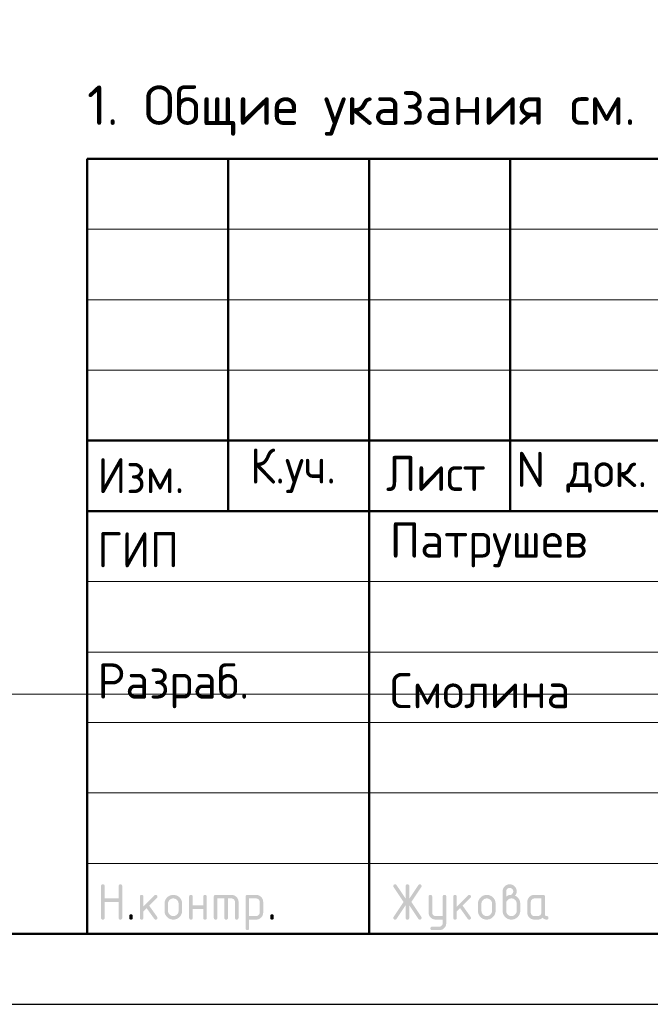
# Model space of a CAD drawing. Header units: millimetres. Extents: x 0 to 21000, y 0 to 14855.
# Tile 12 of 25: x 11261 to 13496, y 0 to 3494. Entities that reach past the tile are written whole.
import ezdxf

# ---------------------------------------------------------------- set-up
doc = ezdxf.new("R2010")
doc.units = ezdxf.units.MM
doc.layers.add('Standard', color=7, linetype='Continuous', lineweight=25)
doc.styles.add('ISOCPEUR', font='txt')

msp = doc.modelspace()

# ---------------------------------------------------------------- hatches: boundary and pattern name
at = {"layer": 'Standard', "linetype": 'Continuous', "lineweight": 25, "transparency": 33554687}
for points in [[(11549.5, 306.9), (11549.5, 419.4), (11549.5, 420.2), (11549.6, 420.9), (11549.7, 421.5), (11549.9, 422.1), (11550.1, 422.7), (11550.4, 423.2), (11550.7, 423.7), (11551.1, 424.1), (11551.5, 424.5), (11552, 424.8), (11552.5, 425.1), (11553.1, 425.3), (11553.6, 425.4), (11554.3, 425.5), (11555, 425.6), (11555.8, 425.6), (11556.6, 425.6), (11557.3, 425.5), (11558, 425.4), (11558.5, 425.3), (11559.1, 425.1), (11559.6, 424.8), (11560.1, 424.5), (11560.5, 424.1), (11560.9, 423.7), (11561.2, 423.2), (11561.5, 422.7), (11561.7, 422.1), (11561.9, 421.5), (11562, 420.9), (11562.1, 420.2), (11562.1, 419.4), (11562.1, 375.7), (11611.9, 375.7), (11611.9, 419.4), (11611.9, 420.2), (11612, 420.9), (11612.1, 421.5), (11612.3, 422.1), (11612.5, 422.7), (11612.8, 423.2), (11613.1, 423.7), (11613.5, 424.1), (11613.9, 424.5), (11614.4, 424.8), (11614.9, 425.1), (11615.4, 425.3), (11616, 425.4), (11616.7, 425.5), (11617.4, 425.6), (11618.2, 425.6), (11619, 425.6), (11619.7, 425.5), (11620.3, 425.4), (11620.9, 425.3), (11621.5, 425.1), (11622, 424.8), (11622.5, 424.5), (11622.9, 424.1), (11623.3, 423.7), (11623.6, 423.2), (11623.9, 422.7), (11624.1, 422.1), (11624.3, 421.5), (11624.3, 420.9), (11624.4, 420.2), (11624.4, 419.4), (11624.4, 306.9), (11624.4, 306.1), (11624.3, 305.4), (11624.3, 304.7), (11624.1, 304.2), (11623.9, 303.6), (11623.6, 303.1), (11623.3, 302.6), (11622.9, 302.2), (11622.5, 301.8), (11622, 301.5), (11621.5, 301.2), (11620.9, 301), (11620.3, 300.8), (11619.7, 300.7), (11619, 300.6), (11618.2, 300.6), (11617.4, 300.6), (11616.7, 300.7), (11616, 300.8), (11615.4, 301), (11614.9, 301.2), (11614.4, 301.5), (11613.9, 301.8), (11613.5, 302.2), (11613.1, 302.6), (11612.8, 303.1), (11612.5, 303.6), (11612.3, 304.2), (11612.1, 304.7), (11612, 305.4), (11611.9, 306.1), (11611.9, 306.9), (11611.9, 363.1), (11562.1, 363.1), (11562.1, 306.9), (11562.1, 306.1), (11562, 305.4), (11561.9, 304.7), (11561.7, 304.2), (11561.5, 303.6), (11561.2, 303.1), (11560.9, 302.6), (11560.5, 302.2), (11560.1, 301.8), (11559.6, 301.5), (11559.1, 301.2), (11558.5, 301), (11558, 300.8), (11557.3, 300.7), (11556.6, 300.6), (11555.8, 300.6), (11555, 300.6), (11554.3, 300.7), (11553.6, 300.8), (11553.1, 301), (11552.5, 301.2), (11552, 301.5), (11551.5, 301.8), (11551.1, 302.2), (11550.7, 302.6), (11550.4, 303.1), (11550.1, 303.6), (11549.9, 304.2), (11549.7, 304.7), (11549.6, 305.4), (11549.5, 306.1)], [(12629.3, 351.8), (12597, 303.4), (12596.5, 302.7), (12596, 302.2), (12595.4, 301.7), (12594.8, 301.3), (12594.1, 301), (12593.3, 300.8), (12592.6, 300.6), (12591.7, 300.6), (12590.9, 300.6), (12590.2, 300.7), (12589.6, 300.8), (12589, 301.1), (12588.4, 301.3), (12587.9, 301.6), (12587.5, 301.9), (12587.1, 302.3), (12586.7, 302.7), (12586.4, 303.2), (12586.1, 303.7), (12585.9, 304.3), (12585.7, 304.9), (12585.6, 305.6), (12585.5, 306.4), (12585.5, 307.2), (12585.5, 308), (12585.8, 308.8), (12586.1, 309.6), (12586.6, 310.4), (12621.7, 363.1), (12586.6, 415.8), (12586.1, 416.6), (12585.8, 417.4), (12585.5, 418.3), (12585.5, 419.1), (12585.5, 419.9), (12585.6, 420.6), (12585.7, 421.4), (12585.9, 422), (12586.1, 422.6), (12586.4, 423.1), (12586.7, 423.6), (12587.1, 424), (12587.5, 424.4), (12588, 424.7), (12588.5, 425), (12589, 425.2), (12589.6, 425.4), (12590.3, 425.5), (12591, 425.6), (12591.8, 425.6), (12592.6, 425.6), (12593.3, 425.5), (12594.1, 425.3), (12594.7, 424.9), (12595.4, 424.6), (12596, 424), (12596.5, 423.5), (12597, 422.8), (12629.3, 374.5), (12629.3, 419.4), (12629.3, 420.2), (12629.4, 420.9), (12629.5, 421.5), (12629.7, 422.1), (12629.9, 422.7), (12630.2, 423.2), (12630.4, 423.7), (12630.8, 424.1), (12631.2, 424.5), (12631.7, 424.8), (12632.2, 425.1), (12632.8, 425.3), (12633.4, 425.4), (12634.1, 425.5), (12634.7, 425.6), (12635.5, 425.6), (12636.3, 425.6), (12637, 425.5), (12637.7, 425.4), (12638.3, 425.3), (12638.9, 425.1), (12639.3, 424.8), (12639.8, 424.5), (12640.2, 424.1), (12640.6, 423.7), (12640.9, 423.2), (12641.2, 422.7), (12641.4, 422.1), (12641.6, 421.5), (12641.7, 420.9), (12641.8, 420.2), (12641.8, 419.4), (12641.8, 374.5), (12674.1, 422.8), (12674.5, 423.5), (12675.1, 424), (12675.7, 424.6), (12676.3, 424.9), (12677, 425.3), (12677.8, 425.5), (12678.5, 425.6), (12679.4, 425.6), (12680, 425.6), (12680.6, 425.5), (12681.2, 425.4), (12681.7, 425.2), (12682.3, 424.9), (12682.8, 424.6), (12683.3, 424.2), (12683.7, 423.7), (12684.2, 423.3), (12684.5, 422.8), (12684.9, 422.3), (12685.1, 421.7), (12685.3, 421.1), (12685.4, 420.5), (12685.5, 419.9), (12685.5, 419.3), (12685.5, 418.4), (12685.3, 417.5), (12685, 416.6), (12684.5, 415.8), (12649.4, 363.1), (12684.5, 310.4), (12685, 309.6), (12685.3, 308.7), (12685.5, 307.9), (12685.5, 307), (12685.5, 306.3), (12685.4, 305.7), (12685.3, 305.2), (12685.1, 304.6), (12684.9, 304), (12684.5, 303.5), (12684.2, 303), (12683.8, 302.5), (12683.3, 302.1), (12682.8, 301.7), (12682.4, 301.4), (12681.8, 301.1), (12681.3, 300.9), (12680.7, 300.8), (12680.1, 300.6), (12679.5, 300.6), (12678.6, 300.6), (12677.8, 300.8), (12677, 301), (12676.3, 301.3), (12675.6, 301.7), (12675.1, 302.2), (12674.5, 302.7), (12674.1, 303.4), (12641.8, 351.8), (12641.8, 306.9), (12641.8, 306.1), (12641.7, 305.4), (12641.6, 304.7), (12641.4, 304.2), (12641.2, 303.6), (12640.9, 303.1), (12640.6, 302.6), (12640.2, 302.2), (12639.8, 301.8), (12639.3, 301.5), (12638.9, 301.2), (12638.3, 301), (12637.7, 300.8), (12637, 300.7), (12636.3, 300.6), (12635.5, 300.6), (12634.7, 300.6), (12634.1, 300.7), (12633.4, 300.8), (12632.8, 301), (12632.2, 301.2), (12631.7, 301.5), (12631.2, 301.8), (12630.8, 302.2), (12630.4, 302.6), (12630.2, 303.1), (12629.9, 303.6), (12629.7, 304.2), (12629.5, 304.7), (12629.4, 305.4), (12629.3, 306.1), (12629.3, 306.9)], [(11699.5, 347), (11738.8, 386.3), (11739.2, 386.7), (11739.7, 387.1), (11740.2, 387.4), (11740.8, 387.6), (11741.3, 387.9), (11741.9, 388), (11742.5, 388.1), (11743.2, 388.1), (11744, 388.1), (11744.7, 388), (11745.4, 387.9), (11745.9, 387.7), (11746.5, 387.5), (11747, 387.2), (11747.5, 386.9), (11747.9, 386.5), (11748.3, 386.1), (11748.6, 385.6), (11748.9, 385.1), (11749.1, 384.6), (11749.3, 384), (11749.4, 383.3), (11749.5, 382.6), (11749.5, 381.8), (11749.5, 381.2), (11749.3, 380.6), (11749.2, 380.1), (11749, 379.5), (11748.7, 379), (11748.4, 378.5), (11748, 378), (11747.6, 377.5), (11720.1, 350), (11748.2, 310.5), (11748.8, 309.6), (11749.1, 308.7), (11749.5, 307.8), (11749.5, 306.8), (11749.5, 306), (11749.4, 305.4), (11749.3, 304.7), (11749.1, 304.1), (11748.9, 303.5), (11748.6, 303), (11748.3, 302.6), (11747.9, 302.2), (11747.5, 301.8), (11747, 301.5), (11746.5, 301.2), (11745.9, 301), (11745.4, 300.8), (11744.7, 300.7), (11744, 300.6), (11743.2, 300.6), (11742.4, 300.6), (11741.6, 300.8), (11740.9, 301), (11740.2, 301.3), (11739.6, 301.6), (11739, 302.1), (11738.5, 302.6), (11738, 303.3), (11711.1, 341.1), (11699.5, 329.4), (11699.5, 306.9), (11699.5, 306.1), (11699.4, 305.4), (11699.3, 304.7), (11699.1, 304.2), (11698.9, 303.6), (11698.6, 303.1), (11698.3, 302.6), (11697.9, 302.2), (11697.5, 301.8), (11697, 301.5), (11696.5, 301.2), (11696, 301), (11695.4, 300.8), (11694.7, 300.7), (11694, 300.6), (11693.2, 300.6), (11692.4, 300.6), (11691.7, 300.7), (11691.1, 300.8), (11690.5, 301), (11689.9, 301.2), (11689.4, 301.5), (11688.9, 301.8), (11688.5, 302.2), (11688.1, 302.6), (11687.8, 303.1), (11687.5, 303.6), (11687.3, 304.2), (11687.1, 304.7), (11687, 305.4), (11687, 306.1), (11687, 306.9), (11687, 381.8), (11687, 382.6), (11687, 383.3), (11687.1, 384), (11687.3, 384.6), (11687.5, 385.1), (11687.8, 385.6), (11688.1, 386.1), (11688.5, 386.5), (11688.9, 386.9), (11689.4, 387.2), (11689.9, 387.5), (11690.5, 387.7), (11691.1, 387.9), (11691.7, 388), (11692.4, 388.1), (11693.2, 388.1), (11694, 388.1), (11694.7, 388), (11695.4, 387.9), (11696, 387.7), (11696.5, 387.5), (11697, 387.2), (11697.5, 386.9), (11697.9, 386.5), (11698.3, 386.1), (11698.6, 385.6), (11698.9, 385.1), (11699.1, 384.6), (11699.3, 384), (11699.4, 383.3), (11699.5, 382.6), (11699.5, 381.8)], [(11874.3, 338.1), (11874.3, 306.9), (11874.3, 306.1), (11874.2, 305.4), (11874.1, 304.7), (11873.9, 304.2), (11873.7, 303.6), (11873.5, 303.1), (11873.2, 302.6), (11872.8, 302.2), (11872.4, 301.8), (11871.9, 301.5), (11871.4, 301.2), (11870.8, 301), (11870.2, 300.8), (11869.5, 300.7), (11868.9, 300.6), (11868.1, 300.6), (11867.3, 300.6), (11866.6, 300.7), (11865.9, 300.8), (11865.3, 301), (11864.7, 301.2), (11864.3, 301.5), (11863.8, 301.8), (11863.4, 302.2), (11863, 302.6), (11862.7, 303.1), (11862.4, 303.6), (11862.2, 304.2), (11862, 304.7), (11861.9, 305.4), (11861.8, 306.1), (11861.8, 306.9), (11861.8, 381.8), (11861.8, 382.6), (11861.9, 383.3), (11862, 384), (11862.2, 384.6), (11862.4, 385.1), (11862.7, 385.6), (11863, 386.1), (11863.4, 386.5), (11863.8, 386.9), (11864.3, 387.2), (11864.7, 387.5), (11865.3, 387.7), (11865.9, 387.9), (11866.6, 388), (11867.3, 388.1), (11868.1, 388.1), (11868.9, 388.1), (11869.5, 388), (11870.2, 387.9), (11870.8, 387.7), (11871.4, 387.5), (11871.9, 387.2), (11872.4, 386.9), (11872.8, 386.5), (11873.2, 386.1), (11873.5, 385.6), (11873.7, 385.2), (11873.9, 384.6), (11874.1, 384), (11874.2, 383.3), (11874.3, 382.6), (11874.3, 381.8), (11874.3, 350.6), (11911.7, 350.6), (11911.7, 381.8), (11911.7, 382.6), (11911.8, 383.3), (11911.9, 384), (11912.1, 384.6), (11912.3, 385.2), (11912.6, 385.6), (11912.8, 386.1), (11913.2, 386.5), (11913.6, 386.9), (11914.1, 387.2), (11914.6, 387.5), (11915.2, 387.7), (11915.8, 387.9), (11916.5, 388), (11917.1, 388.1), (11917.9, 388.1), (11918.7, 388.1), (11919.4, 388), (11920.1, 387.9), (11920.7, 387.7), (11921.3, 387.5), (11921.7, 387.2), (11922.2, 386.9), (11922.6, 386.5), (11923, 386.1), (11923.3, 385.6), (11923.6, 385.1), (11923.8, 384.6), (11924, 384), (11924.1, 383.3), (11924.2, 382.6), (11924.2, 381.8), (11924.2, 306.9), (11924.2, 306.1), (11924.1, 305.4), (11924, 304.7), (11923.8, 304.2), (11923.6, 303.6), (11923.3, 303.1), (11923, 302.6), (11922.6, 302.2), (11922.2, 301.8), (11921.7, 301.5), (11921.3, 301.2), (11920.7, 301), (11920.1, 300.8), (11919.4, 300.7), (11918.7, 300.6), (11917.9, 300.6), (11917.1, 300.6), (11916.5, 300.7), (11915.8, 300.8), (11915.2, 301), (11914.6, 301.2), (11914.1, 301.5), (11913.6, 301.8), (11913.2, 302.2), (11912.8, 302.6), (11912.6, 303.1), (11912.3, 303.6), (11912.1, 304.2), (11911.9, 304.7), (11911.8, 305.4), (11911.7, 306.1), (11911.7, 306.9), (11911.7, 338.1)], [(11955.5, 388.1), (12011.7, 388.1), (12013, 388.1), (12014.2, 388), (12015.5, 387.8), (12016.7, 387.6), (12017.9, 387.4), (12019.1, 387.1), (12020.2, 386.7), (12021.3, 386.3), (12022.4, 385.8), (12023.5, 385.2), (12024.5, 384.7), (12025.5, 384), (12026.6, 383.3), (12027.5, 382.5), (12028.5, 381.7), (12029.4, 380.8), (12030.3, 379.9), (12031.1, 378.9), (12031.9, 378), (12032.6, 376.9), (12033.3, 375.9), (12033.8, 374.9), (12034.4, 373.8), (12034.8, 372.7), (12035.3, 371.6), (12035.6, 370.5), (12036, 369.3), (12036.2, 368.1), (12036.4, 366.9), (12036.6, 365.6), (12036.7, 364.4), (12036.7, 363.1), (12036.7, 306.9), (12036.7, 306.1), (12036.6, 305.4), (12036.5, 304.7), (12036.3, 304.2), (12036.1, 303.6), (12035.8, 303.1), (12035.5, 302.6), (12035.1, 302.2), (12034.7, 301.8), (12034.2, 301.5), (12033.7, 301.2), (12033.1, 301), (12032.6, 300.8), (12031.9, 300.7), (12031.2, 300.6), (12030.4, 300.6), (12029.6, 300.6), (12028.9, 300.7), (12028.3, 300.8), (12027.7, 301), (12027.1, 301.2), (12026.6, 301.5), (12026.1, 301.8), (12025.7, 302.2), (12025.3, 302.6), (12025, 303.1), (12024.7, 303.6), (12024.5, 304.2), (12024.3, 304.7), (12024.2, 305.4), (12024.1, 306.1), (12024.1, 306.9), (12024.1, 363.1), (12024.1, 364.4), (12023.9, 365.6), (12023.7, 366.8), (12023.2, 367.9), (12022.8, 369), (12022.1, 370.1), (12021.5, 371.1), (12020.6, 372), (12019.7, 372.9), (12018.7, 373.5), (12017.7, 374.2), (12016.5, 374.7), (12015.4, 375.1), (12014.2, 375.3), (12013, 375.5), (12011.7, 375.5), (11999.2, 375.5), (11999.2, 306.9), (11999.2, 306.1), (11999.1, 305.4), (11999, 304.7), (11998.8, 304.2), (11998.6, 303.6), (11998.3, 303.1), (11998, 302.6), (11997.7, 302.2), (11997.3, 301.8), (11996.8, 301.5), (11996.3, 301.2), (11995.7, 301), (11995.1, 300.8), (11994.4, 300.7), (11993.7, 300.6), (11993, 300.6), (11992.2, 300.6), (11991.5, 300.7), (11990.8, 300.8), (11990.2, 301), (11989.6, 301.2), (11989.1, 301.5), (11988.7, 301.8), (11988.3, 302.2), (11987.9, 302.6), (11987.6, 303.1), (11987.3, 303.6), (11987.1, 304.2), (11986.9, 304.7), (11986.8, 305.4), (11986.7, 306.1), (11986.7, 306.9), (11986.7, 375.5), (11961.8, 375.5), (11961.8, 306.9), (11961.8, 306.1), (11961.7, 305.4), (11961.6, 304.7), (11961.4, 304.2), (11961.2, 303.6), (11960.9, 303.1), (11960.6, 302.6), (11960.2, 302.2), (11959.8, 301.8), (11959.3, 301.5), (11958.8, 301.2), (11958.2, 301), (11957.7, 300.8), (11957, 300.7), (11956.3, 300.6), (11955.5, 300.6), (11954.7, 300.6), (11954, 300.7), (11953.4, 300.8), (11952.8, 301), (11952.2, 301.2), (11951.7, 301.5), (11951.2, 301.8), (11950.8, 302.2), (11950.4, 302.6), (11950.1, 303.1), (11949.8, 303.6), (11949.6, 304.2), (11949.4, 304.7), (11949.3, 305.4), (11949.2, 306.1), (11949.2, 306.9), (11949.2, 381.8), (11949.2, 382.6), (11949.3, 383.3), (11949.4, 384), (11949.6, 384.6), (11949.8, 385.1), (11950.1, 385.6), (11950.4, 386.1), (11950.8, 386.5), (11951.2, 386.9), (11951.7, 387.2), (11952.2, 387.5), (11952.8, 387.7), (11953.3, 387.9), (11954, 388), (11954.7, 388.1)], [(12760.4, 288), (12760.4, 300.6), (12735.5, 300.6), (12734.2, 300.6), (12732.9, 300.8), (12731.7, 300.9), (12730.4, 301.1), (12729.2, 301.3), (12728.1, 301.7), (12726.9, 302), (12725.8, 302.5), (12724.7, 302.9), (12723.7, 303.5), (12722.6, 304.1), (12721.6, 304.7), (12720.6, 305.4), (12719.6, 306.2), (12718.7, 307), (12717.8, 307.9), (12716.9, 308.8), (12716.1, 309.8), (12715.3, 310.8), (12714.6, 311.8), (12713.9, 312.8), (12713.4, 313.8), (12712.8, 314.9), (12712.4, 316), (12711.9, 317.1), (12711.6, 318.3), (12711.2, 319.4), (12711, 320.6), (12710.8, 321.8), (12710.7, 323.1), (12710.6, 324.3), (12710.6, 325.6), (12710.6, 381.8), (12710.6, 382.6), (12710.7, 383.3), (12710.7, 384), (12710.9, 384.6), (12711.1, 385.1), (12711.4, 385.6), (12711.7, 386.1), (12712.1, 386.5), (12712.5, 386.9), (12713, 387.2), (12713.5, 387.5), (12714.1, 387.7), (12714.7, 387.9), (12715.3, 388), (12716, 388.1), (12716.8, 388.1), (12717.6, 388.1), (12718.3, 388), (12719, 387.9), (12719.6, 387.7), (12720.1, 387.5), (12720.6, 387.2), (12721.1, 386.9), (12721.5, 386.5), (12721.9, 386.1), (12722.2, 385.6), (12722.5, 385.2), (12722.7, 384.6), (12722.9, 384), (12723, 383.3), (12723.1, 382.6), (12723.1, 381.8), (12723.1, 325.7), (12723.1, 324.4), (12723.3, 323.2), (12723.5, 322), (12724, 320.9), (12724.5, 319.8), (12725.1, 318.8), (12725.8, 317.8), (12726.8, 316.9), (12727.7, 315.9), (12728.7, 315.2), (12729.7, 314.5), (12730.8, 314.1), (12731.9, 313.6), (12733.1, 313.4), (12734.2, 313.2), (12735.5, 313.2), (12760.4, 313.2), (12760.4, 381.8), (12760.4, 382.6), (12760.5, 383.3), (12760.6, 384), (12760.8, 384.6), (12761, 385.2), (12761.3, 385.6), (12761.6, 386.1), (12762, 386.5), (12762.4, 386.9), (12762.9, 387.2), (12763.4, 387.5), (12763.9, 387.7), (12764.5, 387.9), (12765.2, 388), (12765.9, 388.1), (12766.7, 388.1), (12767.5, 388.1), (12768.1, 388), (12768.8, 387.9), (12769.4, 387.7), (12770, 387.5), (12770.5, 387.2), (12771, 386.9), (12771.4, 386.5), (12771.8, 386.1), (12772.1, 385.6), (12772.4, 385.1), (12772.5, 384.6), (12772.7, 384), (12772.8, 383.3), (12772.9, 382.6), (12772.9, 381.8), (12772.9, 288.2), (12772.9, 286.9), (12772.8, 285.6), (12772.7, 284.4), (12772.5, 283.2), (12772.3, 282), (12771.9, 280.8), (12771.6, 279.6), (12771.2, 278.5), (12770.7, 277.4), (12770.2, 276.4), (12769.6, 275.3), (12768.9, 274.3), (12768.3, 273.3), (12767.5, 272.3), (12766.7, 271.4), (12765.8, 270.5), (12764.9, 269.6), (12764, 268.8), (12763, 268), (12762, 267.3), (12761, 266.6), (12760, 266), (12759, 265.5), (12757.9, 265), (12756.8, 264.6), (12755.6, 264.2), (12754.5, 263.9), (12753.3, 263.6), (12752.1, 263.4), (12750.8, 263.3), (12749.6, 263.2), (12748.3, 263.2), (12723.1, 263.2), (12722.3, 263.2), (12721.6, 263.3), (12720.9, 263.4), (12720.3, 263.6), (12719.8, 263.8), (12719.3, 264.1), (12718.8, 264.4), (12718.4, 264.8), (12718, 265.1), (12717.7, 265.6), (12717.4, 266.1), (12717.2, 266.7), (12717, 267.3), (12716.9, 268), (12716.8, 268.7), (12716.8, 269.5), (12716.8, 270.1), (12716.9, 270.7), (12717.1, 271.2), (12717.3, 271.8), (12717.5, 272.3), (12717.9, 272.8), (12718.2, 273.3), (12718.7, 273.8), (12719.2, 274.3), (12719.7, 274.6), (12720.2, 275), (12720.8, 275.2), (12721.3, 275.5), (12721.9, 275.6), (12722.5, 275.7), (12723.1, 275.7), (12748, 275.7), (12749.3, 275.7), (12750.5, 275.9), (12751.7, 276.1), (12752.8, 276.6), (12753.9, 277), (12754.9, 277.7), (12755.9, 278.3), (12756.8, 279.2), (12757.7, 280.1), (12758.4, 281.1), (12759.1, 282), (12759.5, 283.2), (12760, 284.2), (12760.2, 285.5), (12760.4, 286.7)], [(12810.5, 347), (12849.8, 386.3), (12850.2, 386.7), (12850.7, 387.1), (12851.2, 387.4), (12851.8, 387.6), (12852.4, 387.9), (12853, 388), (12853.6, 388.1), (12854.2, 388.1), (12855, 388.1), (12855.7, 388), (12856.4, 387.9), (12857, 387.7), (12857.6, 387.5), (12858.1, 387.2), (12858.5, 386.9), (12858.9, 386.5), (12859.3, 386.1), (12859.6, 385.6), (12859.9, 385.1), (12860.1, 384.6), (12860.3, 384), (12860.4, 383.3), (12860.5, 382.6), (12860.5, 381.8), (12860.5, 381.2), (12860.4, 380.6), (12860.3, 380.1), (12860, 379.5), (12859.8, 379), (12859.4, 378.5), (12859.1, 378), (12858.6, 377.5), (12831.1, 350), (12859.3, 310.5), (12859.9, 309.6), (12860.2, 308.7), (12860.5, 307.8), (12860.5, 306.8), (12860.5, 306), (12860.4, 305.4), (12860.3, 304.7), (12860.1, 304.1), (12859.9, 303.5), (12859.6, 303), (12859.3, 302.6), (12858.9, 302.2), (12858.5, 301.8), (12858.1, 301.5), (12857.6, 301.2), (12857, 301), (12856.4, 300.8), (12855.7, 300.7), (12855, 300.6), (12854.2, 300.6), (12853.4, 300.6), (12852.7, 300.8), (12851.9, 301), (12851.3, 301.3), (12850.6, 301.6), (12850.1, 302.1), (12849.5, 302.6), (12849, 303.3), (12822.2, 341.1), (12810.5, 329.4), (12810.5, 306.9), (12810.5, 306.1), (12810.4, 305.4), (12810.3, 304.7), (12810.1, 304.2), (12809.9, 303.6), (12809.6, 303.1), (12809.3, 302.6), (12808.9, 302.2), (12808.6, 301.8), (12808.1, 301.5), (12807.6, 301.2), (12807, 301), (12806.4, 300.8), (12805.7, 300.7), (12805, 300.6), (12804.2, 300.6), (12803.5, 300.6), (12802.8, 300.7), (12802.1, 300.8), (12801.5, 301), (12800.9, 301.2), (12800.4, 301.5), (12799.9, 301.8), (12799.5, 302.2), (12799.2, 302.6), (12798.9, 303.1), (12798.6, 303.6), (12798.4, 304.2), (12798.2, 304.7), (12798.1, 305.4), (12798, 306.1), (12798, 306.9), (12798, 381.8), (12798, 382.6), (12798.1, 383.3), (12798.2, 384), (12798.4, 384.6), (12798.6, 385.1), (12798.9, 385.6), (12799.2, 386.1), (12799.5, 386.5), (12799.9, 386.9), (12800.4, 387.2), (12800.9, 387.5), (12801.5, 387.7), (12802.1, 387.9), (12802.8, 388), (12803.5, 388.1), (12804.2, 388.1), (12805, 388.1), (12805.7, 388), (12806.4, 387.9), (12807, 387.7), (12807.6, 387.5), (12808.1, 387.2), (12808.6, 386.9), (12808.9, 386.5), (12809.3, 386.1), (12809.6, 385.6), (12809.9, 385.1), (12810.1, 384.6), (12810.3, 384), (12810.4, 383.3), (12810.5, 382.6), (12810.5, 381.8)], [(11649.5, 313.2), (11649.5, 313.9), (11649.6, 314.6), (11649.7, 315.3), (11649.9, 315.9), (11650.1, 316.5), (11650.4, 317), (11650.7, 317.5), (11651.1, 317.9), (11651.5, 318.3), (11651.9, 318.5), (11652.4, 318.8), (11653, 319), (11653.6, 319.2), (11654.3, 319.3), (11655, 319.4), (11655.8, 319.4), (11656.5, 319.4), (11657.2, 319.3), (11657.9, 319.2), (11658.5, 319), (11659.1, 318.8), (11659.6, 318.5), (11660.1, 318.3), (11660.4, 317.9), (11660.8, 317.5), (11661.1, 317), (11661.4, 316.5), (11661.6, 315.9), (11661.8, 315.3), (11661.9, 314.6), (11662, 313.9), (11662, 313.2), (11662, 306.9), (11662, 306.1), (11661.9, 305.4), (11661.8, 304.8), (11661.6, 304.2), (11661.4, 303.6), (11661.1, 303.1), (11660.8, 302.6), (11660.4, 302.2), (11660.1, 301.8), (11659.6, 301.5), (11659.1, 301.2), (11658.5, 301), (11657.9, 300.8), (11657.2, 300.7), (11656.5, 300.6), (11655.8, 300.6), (11655, 300.6), (11654.3, 300.7), (11653.6, 300.8), (11653, 301), (11652.4, 301.2), (11651.9, 301.5), (11651.5, 301.8), (11651.1, 302.2), (11650.7, 302.6), (11650.4, 303.1), (11650.1, 303.6), (11649.9, 304.2), (11649.7, 304.8), (11649.6, 305.4), (11649.5, 306.1), (11649.5, 306.9)], [(12149.1, 313.2), (12149.1, 313.9), (12149.2, 314.6), (12149.3, 315.3), (12149.5, 315.9), (12149.7, 316.5), (12150, 317), (12150.3, 317.5), (12150.7, 317.9), (12151.1, 318.3), (12151.6, 318.5), (12152.1, 318.8), (12152.7, 319), (12153.3, 319.2), (12153.9, 319.3), (12154.6, 319.4), (12155.4, 319.4), (12156.2, 319.4), (12156.9, 319.3), (12157.6, 319.2), (12158.2, 319), (12158.7, 318.8), (12159.2, 318.5), (12159.7, 318.3), (12160.1, 317.9), (12160.5, 317.5), (12160.8, 317), (12161.1, 316.5), (12161.3, 315.9), (12161.5, 315.3), (12161.6, 314.6), (12161.7, 313.9), (12161.7, 313.2), (12161.7, 306.9), (12161.7, 306.1), (12161.6, 305.4), (12161.5, 304.8), (12161.3, 304.2), (12161.1, 303.6), (12160.8, 303.1), (12160.5, 302.6), (12160.1, 302.2), (12159.7, 301.8), (12159.2, 301.5), (12158.7, 301.2), (12158.2, 301), (12157.6, 300.8), (12156.9, 300.7), (12156.2, 300.6), (12155.4, 300.6), (12154.6, 300.6), (12153.9, 300.7), (12153.3, 300.8), (12152.7, 301), (12152.1, 301.2), (12151.6, 301.5), (12151.1, 301.8), (12150.7, 302.2), (12150.3, 302.6), (12150, 303.1), (12149.7, 303.6), (12149.5, 304.2), (12149.3, 304.8), (12149.2, 305.4), (12149.1, 306.1), (12149.1, 306.9)]]:
    msp.add_hatch(color=7, dxfattribs=at).paths.add_polyline_path(points, flags=16)
h = msp.add_hatch(color=7, dxfattribs=at)
h.paths.add_polyline_path([(12985.4, 381.9), (12987.4, 383.4), (12989.3, 384.6), (12991.2, 385.8), (12993, 386.6), (12994.8, 387.3), (12996.6, 387.7), (12998.3, 388.1), (12999.9, 388.1), (13000.9, 388.1), (13001.9, 388.4), (13002.8, 388.7), (13003.7, 389.2), (13004.6, 389.7), (13005.5, 390.6), (13006.3, 391.4), (13007.1, 392.5), (13007.9, 393.5), (13008.6, 394.5), (13009.2, 395.5), (13009.6, 396.5), (13010, 397.6), (13010.2, 398.6), (13010.4, 399.6), (13010.4, 400.6), (13010.4, 401.9), (13010.1, 403.2), (13009.9, 404.4), (13009.5, 405.5), (13009, 406.6), (13008.3, 407.6), (13007.7, 408.6), (13006.8, 409.5), (13005.9, 410.4), (13004.9, 411.1), (13003.9, 411.8), (13002.7, 412.2), (13001.6, 412.7), (13000.4, 412.9), (12999.2, 413.1), (12997.9, 413.1), (12996.6, 413.1), (12995.4, 412.9), (12994.2, 412.7), (12993, 412.2), (12991.9, 411.7), (12990.9, 411.1), (12989.9, 410.4), (12989, 409.5), (12988.1, 408.6), (12987.4, 407.5), (12986.7, 406.5), (12986.3, 405.4), (12985.8, 404.3), (12985.6, 403.1), (12985.4, 401.9), (12985.4, 400.6)])
h.paths.add_polyline_path([(13016.5, 385.6), (13018.7, 384.7), (13020.6, 383.5), (13022.5, 382.4), (13024.2, 380.9), (13025.9, 379.5), (13027.4, 377.8), (13028.9, 376.1), (13030.2, 374.1), (13031.4, 372.2), (13032.4, 370.1), (13033.3, 368), (13034, 365.9), (13034.6, 363.7), (13034.9, 361.5), (13035.2, 359.2), (13035.2, 356.9), (13035.2, 331.9), (13035.2, 330.3), (13035.1, 328.7), (13034.9, 327.1), (13034.7, 325.6), (13034.4, 324.1), (13033.9, 322.7), (13033.5, 321.2), (13032.9, 319.8), (13032.4, 318.4), (13031.7, 317.1), (13031, 315.8), (13030.1, 314.5), (13029.2, 313.3), (13028.2, 312.1), (13027.2, 310.9), (13026.1, 309.7), (13025, 308.6), (13023.8, 307.6), (13022.6, 306.6), (13021.3, 305.8), (13020, 304.9), (13018.7, 304.2), (13017.4, 303.5), (13016, 302.9), (13014.6, 302.3), (13013.2, 301.9), (13011.8, 301.5), (13010.3, 301.2), (13008.8, 300.9), (13007.2, 300.8), (13005.7, 300.6), (13004, 300.6), (13002.4, 300.6), (13000.8, 300.8), (12999.3, 300.9), (12997.8, 301.2), (12996.3, 301.5), (12994.8, 301.9), (12993.4, 302.4), (12992, 302.9), (12990.6, 303.5), (12989.3, 304.2), (12988, 304.9), (12986.7, 305.8), (12985.4, 306.6), (12984.2, 307.6), (12983.1, 308.6), (12981.9, 309.8), (12980.8, 310.9), (12979.8, 312.1), (12978.8, 313.3), (12977.9, 314.6), (12977.1, 315.9), (12976.4, 317.2), (12975.7, 318.5), (12975.1, 319.9), (12974.5, 321.3), (12974.1, 322.7), (12973.7, 324.1), (12973.4, 325.6), (12973.1, 327.1), (12973, 328.7), (12972.8, 330.3), (12972.8, 331.9), (12972.8, 400.6), (12972.8, 402), (12973, 403.2), (12973.1, 404.5), (12973.3, 405.7), (12973.5, 406.9), (12973.9, 408.1), (12974.2, 409.2), (12974.7, 410.3), (12975.1, 411.4), (12975.7, 412.5), (12976.3, 413.6), (12976.9, 414.6), (12977.6, 415.6), (12978.4, 416.5), (12979.2, 417.5), (12980.1, 418.4), (12981, 419.3), (12982, 420.1), (12982.9, 420.9), (12983.9, 421.6), (12985, 422.3), (12986, 422.8), (12987.1, 423.4), (12988.2, 423.8), (12989.3, 424.3), (12990.4, 424.6), (12991.6, 425), (12992.8, 425.2), (12994, 425.4), (12995.2, 425.5), (12996.5, 425.6), (12997.8, 425.6), (12999.1, 425.6), (13000.3, 425.5), (13001.6, 425.4), (13002.8, 425.2), (13004, 425), (13005.2, 424.6), (13006.3, 424.3), (13007.4, 423.8), (13008.6, 423.4), (13009.6, 422.8), (13010.7, 422.2), (13011.7, 421.5), (13012.7, 420.9), (13013.6, 420.1), (13014.6, 419.3), (13015.5, 418.4), (13016.4, 417.4), (13017.2, 416.5), (13018, 415.5), (13018.6, 414.5), (13019.3, 413.5), (13019.9, 412.4), (13020.4, 411.4), (13020.9, 410.3), (13021.3, 409.2), (13021.7, 408), (13022, 406.9), (13022.3, 405.7), (13022.5, 404.5), (13022.6, 403.2), (13022.7, 401.9), (13022.7, 400.6), (13022.7, 398.3), (13022.3, 396.1), (13021.9, 394), (13021.2, 392.1), (13020.4, 390.3), (13019.2, 388.6), (13018.1, 387)], flags=16)
h.paths.add_polyline_path([(13022.7, 331.9), (13022.7, 356.9), (13022.7, 358.8), (13022.4, 360.6), (13022, 362.4), (13021.3, 364.1), (13020.7, 365.8), (13019.7, 367.3), (13018.6, 368.8), (13017.3, 370.2), (13015.9, 371.5), (13014.4, 372.6), (13012.9, 373.6), (13011.3, 374.3), (13009.6, 375), (13007.8, 375.3), (13006, 375.6), (13004, 375.6), (13002.1, 375.6), (13000.3, 375.3), (12998.5, 375), (12996.8, 374.3), (12995.2, 373.6), (12993.6, 372.6), (12992.1, 371.5), (12990.8, 370.2), (12989.4, 368.8), (12988.4, 367.3), (12987.4, 365.8), (12986.7, 364.1), (12986, 362.4), (12985.7, 360.6), (12985.4, 358.8), (12985.4, 356.9), (12985.4, 331.9), (12985.4, 329.9), (12985.7, 328.1), (12986, 326.3), (12986.7, 324.7), (12987.4, 323), (12988.4, 321.5), (12989.4, 320), (12990.8, 318.6), (12992.1, 317.2), (12993.6, 316.2), (12995.2, 315.2), (12996.8, 314.5), (12998.5, 313.8), (13000.3, 313.5), (13002.1, 313.2), (13004, 313.2), (13006, 313.2), (13007.8, 313.5), (13009.6, 313.9), (13011.3, 314.5), (13012.9, 315.2), (13014.4, 316.3), (13015.9, 317.3), (13017.3, 318.7), (13018.6, 320), (13019.7, 321.5), (13020.7, 323.1), (13021.3, 324.7), (13022, 326.4), (13022.4, 328.2), (13022.7, 330)])
h = msp.add_hatch(color=7, dxfattribs=at)
h.paths.add_polyline_path([(11774.4, 331.9), (11774.4, 356.8), (11774.4, 358.5), (11774.5, 360), (11774.7, 361.6), (11775, 363.1), (11775.2, 364.6), (11775.7, 366), (11776.1, 367.5), (11776.7, 368.9), (11777.2, 370.2), (11777.9, 371.6), (11778.7, 372.9), (11779.5, 374.1), (11780.4, 375.4), (11781.4, 376.6), (11782.4, 377.8), (11783.5, 378.9), (11784.6, 380.1), (11785.8, 381.1), (11787, 382.1), (11788.3, 382.9), (11789.6, 383.8), (11790.9, 384.5), (11792.2, 385.2), (11793.6, 385.8), (11795, 386.4), (11796.4, 386.8), (11797.8, 387.2), (11799.3, 387.5), (11800.8, 387.8), (11802.4, 387.9), (11804, 388.1), (11805.6, 388.1), (11807.2, 388.1), (11808.8, 387.9), (11810.4, 387.8), (11811.9, 387.5), (11813.4, 387.2), (11814.8, 386.8), (11816.3, 386.4), (11817.7, 385.8), (11819.1, 385.3), (11820.4, 384.5), (11821.7, 383.8), (11823, 383), (11824.2, 382.1), (11825.4, 381.2), (11826.6, 380.2), (11827.7, 379), (11828.9, 377.9), (11829.9, 376.7), (11830.8, 375.5), (11831.7, 374.3), (11832.5, 373), (11833.2, 371.7), (11833.9, 370.4), (11834.5, 369), (11835.1, 367.6), (11835.5, 366.1), (11835.9, 364.7), (11836.2, 363.2), (11836.5, 361.7), (11836.6, 360.1), (11836.8, 358.5), (11836.8, 356.8), (11836.8, 331.9), (11836.8, 330.2), (11836.6, 328.7), (11836.5, 327.1), (11836.2, 325.6), (11835.9, 324.1), (11835.5, 322.7), (11835.1, 321.2), (11834.5, 319.9), (11833.9, 318.5), (11833.2, 317.2), (11832.5, 315.8), (11831.6, 314.6), (11830.8, 313.3), (11829.8, 312.1), (11828.8, 310.9), (11827.6, 309.8), (11826.5, 308.6), (11825.3, 307.6), (11824.1, 306.6), (11822.8, 305.8), (11821.6, 304.9), (11820.3, 304.2), (11818.9, 303.5), (11817.6, 302.9), (11816.2, 302.4), (11814.7, 301.9), (11813.3, 301.5), (11811.8, 301.2), (11810.3, 300.9), (11808.7, 300.8), (11807.2, 300.6), (11805.6, 300.6), (11804, 300.6), (11802.4, 300.8), (11800.8, 300.9), (11799.3, 301.2), (11797.8, 301.5), (11796.4, 301.9), (11795, 302.4), (11793.6, 302.9), (11792.2, 303.5), (11790.9, 304.2), (11789.6, 304.9), (11788.3, 305.8), (11787, 306.6), (11785.8, 307.6), (11784.6, 308.6), (11783.5, 309.8), (11782.4, 310.9), (11781.4, 312.1), (11780.4, 313.3), (11779.5, 314.6), (11778.7, 315.8), (11777.9, 317.2), (11777.2, 318.5), (11776.7, 319.9), (11776.1, 321.2), (11775.7, 322.7), (11775.2, 324.1), (11775, 325.6), (11774.7, 327.1), (11774.5, 328.7), (11774.4, 330.2)], flags=16)
h.paths.add_polyline_path([(11824.2, 331.9), (11824.2, 356.9), (11824.2, 358.8), (11823.9, 360.6), (11823.6, 362.4), (11822.9, 364.1), (11822.2, 365.8), (11821.2, 367.3), (11820.1, 368.8), (11818.8, 370.2), (11817.4, 371.5), (11815.9, 372.6), (11814.4, 373.6), (11812.7, 374.3), (11811.1, 375), (11809.3, 375.3), (11807.5, 375.6), (11805.6, 375.6), (11803.6, 375.6), (11801.8, 375.3), (11800.1, 375), (11798.4, 374.3), (11796.8, 373.6), (11795.2, 372.6), (11793.7, 371.5), (11792.4, 370.2), (11791, 368.8), (11790, 367.3), (11789, 365.8), (11788.3, 364.1), (11787.6, 362.4), (11787.2, 360.6), (11786.9, 358.8), (11786.9, 356.9), (11786.9, 331.9), (11786.9, 329.9), (11787.2, 328.1), (11787.6, 326.3), (11788.3, 324.7), (11788.9, 323), (11790, 321.5), (11791, 320), (11792.3, 318.6), (11793.7, 317.2), (11795.2, 316.2), (11796.7, 315.2), (11798.3, 314.5), (11800, 313.8), (11801.8, 313.5), (11803.6, 313.2), (11805.6, 313.2), (11807.5, 313.2), (11809.3, 313.5), (11811.1, 313.9), (11812.7, 314.5), (11814.4, 315.2), (11815.9, 316.3), (11817.4, 317.3), (11818.8, 318.7), (11820.1, 320), (11821.2, 321.5), (11822.2, 323.1), (11822.9, 324.7), (11823.6, 326.4), (11823.9, 328.2), (11824.2, 330)])
h = msp.add_hatch(color=7, dxfattribs=at)
h.paths.add_polyline_path([(12061.7, 381.8), (12061.7, 382.6), (12061.8, 383.3), (12061.9, 384), (12062.1, 384.6), (12062.3, 385.1), (12062.6, 385.6), (12062.9, 386.1), (12063.3, 386.5), (12063.7, 386.9), (12064.2, 387.2), (12064.6, 387.5), (12065.2, 387.7), (12065.8, 387.9), (12066.5, 388), (12067.2, 388.1), (12068, 388.1), (12099.1, 388.1), (12100.5, 388.1), (12101.7, 388), (12103, 387.8), (12104.2, 387.6), (12105.4, 387.4), (12106.6, 387.1), (12107.7, 386.7), (12108.8, 386.3), (12109.9, 385.8), (12111, 385.2), (12112, 384.7), (12113, 384), (12114.1, 383.3), (12115, 382.5), (12116, 381.7), (12116.9, 380.8), (12117.8, 379.9), (12118.6, 379), (12119.4, 378), (12120, 377), (12120.7, 376), (12121.3, 374.9), (12121.8, 373.9), (12122.3, 372.8), (12122.7, 371.7), (12123.1, 370.5), (12123.4, 369.4), (12123.6, 368.1), (12123.9, 366.9), (12124, 365.7), (12124.1, 364.4), (12124.1, 363.1), (12124.1, 325.6), (12124.1, 324.3), (12124, 323.1), (12123.9, 321.8), (12123.6, 320.6), (12123.4, 319.4), (12123.1, 318.3), (12122.7, 317.1), (12122.3, 316), (12121.8, 314.9), (12121.3, 313.8), (12120.7, 312.8), (12120, 311.8), (12119.4, 310.8), (12118.6, 309.8), (12117.8, 308.8), (12116.9, 307.9), (12116, 307), (12115, 306.2), (12114.1, 305.4), (12113.1, 304.7), (12112.1, 304.1), (12111, 303.5), (12109.9, 302.9), (12108.8, 302.5), (12107.7, 302), (12106.6, 301.7), (12105.4, 301.3), (12104.2, 301.1), (12103, 300.9), (12101.7, 300.8), (12100.5, 300.6), (12099.2, 300.6), (12074.2, 300.6), (12074.2, 269.4), (12074.2, 268.7), (12074.1, 268), (12074, 267.3), (12073.8, 266.7), (12073.7, 266.1), (12073.4, 265.6), (12073.1, 265.1), (12072.7, 264.7), (12072.3, 264.4), (12071.8, 264.1), (12071.3, 263.8), (12070.7, 263.6), (12070.1, 263.4), (12069.4, 263.3), (12068.8, 263.2), (12068, 263.2), (12067.2, 263.2), (12066.5, 263.3), (12065.8, 263.4), (12065.2, 263.6), (12064.7, 263.8), (12064.2, 264.1), (12063.7, 264.4), (12063.3, 264.8), (12062.9, 265.1), (12062.6, 265.6), (12062.3, 266.1), (12062.1, 266.7), (12061.9, 267.3), (12061.8, 268), (12061.7, 268.7), (12061.7, 269.4)], flags=16)
h.paths.add_polyline_path([(12074.2, 375.5), (12074.2, 313.2), (12099.1, 313.2), (12100.4, 313.2), (12101.6, 313.4), (12102.8, 313.6), (12103.9, 314.1), (12105, 314.5), (12106, 315.2), (12107, 315.9), (12107.9, 316.8), (12108.9, 317.7), (12109.5, 318.7), (12110.2, 319.7), (12110.7, 320.8), (12111.1, 321.9), (12111.4, 323.1), (12111.6, 324.3), (12111.6, 325.6), (12111.6, 363.1), (12111.6, 364.4), (12111.4, 365.6), (12111.1, 366.8), (12110.7, 367.9), (12110.2, 369.1), (12109.6, 370.1), (12108.9, 371.1), (12108, 372), (12107.1, 372.9), (12106.1, 373.5), (12105.1, 374.2), (12104, 374.7), (12102.9, 375.1), (12101.7, 375.3), (12100.5, 375.5), (12099.1, 375.5)])
h = msp.add_hatch(color=7, dxfattribs=at)
h.paths.add_polyline_path([(12885.4, 331.9), (12885.4, 356.8), (12885.4, 358.5), (12885.6, 360), (12885.7, 361.6), (12886, 363.1), (12886.3, 364.6), (12886.7, 366), (12887.1, 367.5), (12887.7, 368.9), (12888.3, 370.2), (12889, 371.6), (12889.7, 372.9), (12890.5, 374.1), (12891.4, 375.4), (12892.4, 376.6), (12893.4, 377.8), (12894.5, 378.9), (12895.7, 380.1), (12896.9, 381.1), (12898.1, 382.1), (12899.3, 382.9), (12900.6, 383.8), (12901.9, 384.5), (12903.2, 385.2), (12904.6, 385.8), (12906, 386.4), (12907.4, 386.8), (12908.9, 387.2), (12910.4, 387.5), (12911.9, 387.8), (12913.4, 387.9), (12915, 388.1), (12916.6, 388.1), (12918.2, 388.1), (12919.8, 387.9), (12921.4, 387.8), (12922.9, 387.5), (12924.4, 387.2), (12925.9, 386.8), (12927.3, 386.4), (12928.7, 385.8), (12930.1, 385.3), (12931.4, 384.5), (12932.7, 383.8), (12934, 383), (12935.3, 382.1), (12936.5, 381.2), (12937.6, 380.2), (12938.8, 379), (12939.9, 377.9), (12940.9, 376.7), (12941.9, 375.5), (12942.7, 374.3), (12943.6, 373), (12944.3, 371.7), (12945, 370.4), (12945.5, 369), (12946.1, 367.6), (12946.5, 366.1), (12947, 364.7), (12947.2, 363.2), (12947.5, 361.7), (12947.7, 360.1), (12947.8, 358.5), (12947.8, 356.8), (12947.8, 331.9), (12947.8, 330.2), (12947.7, 328.7), (12947.5, 327.1), (12947.2, 325.6), (12946.9, 324.1), (12946.5, 322.7), (12946.1, 321.2), (12945.5, 319.9), (12944.9, 318.5), (12944.2, 317.2), (12943.5, 315.8), (12942.7, 314.6), (12941.8, 313.3), (12940.8, 312.1), (12939.8, 310.9), (12938.7, 309.8), (12937.5, 308.6), (12936.3, 307.6), (12935.1, 306.6), (12933.9, 305.8), (12932.6, 304.9), (12931.3, 304.2), (12930, 303.5), (12928.6, 302.9), (12927.2, 302.4), (12925.8, 301.9), (12924.3, 301.5), (12922.8, 301.2), (12921.3, 300.9), (12919.8, 300.8), (12918.2, 300.6), (12916.6, 300.6), (12915, 300.6), (12913.4, 300.8), (12911.9, 300.9), (12910.4, 301.2), (12908.9, 301.5), (12907.4, 301.9), (12906, 302.4), (12904.6, 302.9), (12903.2, 303.5), (12901.9, 304.2), (12900.6, 304.9), (12899.3, 305.8), (12898.1, 306.6), (12896.9, 307.6), (12895.7, 308.6), (12894.5, 309.8), (12893.4, 310.9), (12892.4, 312.1), (12891.4, 313.3), (12890.5, 314.6), (12889.7, 315.8), (12889, 317.2), (12888.3, 318.5), (12887.7, 319.9), (12887.1, 321.2), (12886.7, 322.7), (12886.3, 324.1), (12886, 325.6), (12885.7, 327.1), (12885.6, 328.7), (12885.4, 330.2)], flags=16)
h.paths.add_polyline_path([(12935.3, 331.9), (12935.3, 356.9), (12935.3, 358.8), (12934.9, 360.6), (12934.6, 362.4), (12933.9, 364.1), (12933.2, 365.8), (12932.2, 367.3), (12931.2, 368.8), (12929.8, 370.2), (12928.4, 371.5), (12926.9, 372.6), (12925.4, 373.6), (12923.8, 374.3), (12922.1, 375), (12920.3, 375.3), (12918.5, 375.6), (12916.6, 375.6), (12914.7, 375.6), (12912.9, 375.3), (12911.1, 375), (12909.4, 374.3), (12907.8, 373.6), (12906.3, 372.6), (12904.8, 371.5), (12903.4, 370.2), (12902, 368.8), (12901, 367.3), (12900, 365.8), (12899.3, 364.1), (12898.6, 362.4), (12898.3, 360.6), (12897.9, 358.8), (12897.9, 356.9), (12897.9, 331.9), (12897.9, 329.9), (12898.3, 328.1), (12898.6, 326.3), (12899.3, 324.7), (12900, 323), (12901, 321.5), (12902, 320), (12903.4, 318.6), (12904.7, 317.2), (12906.2, 316.2), (12907.7, 315.2), (12909.4, 314.5), (12911, 313.8), (12912.8, 313.5), (12914.7, 313.2), (12916.6, 313.2), (12918.5, 313.2), (12920.3, 313.5), (12922.1, 313.9), (12923.8, 314.5), (12925.4, 315.2), (12926.9, 316.3), (12928.4, 317.3), (12929.8, 318.7), (12931.2, 320), (12932.2, 321.5), (12933.2, 323.1), (12933.9, 324.7), (12934.6, 326.4), (12934.9, 328.2), (12935.3, 330)])
h = msp.add_hatch(color=7, dxfattribs=at)
h.paths.add_polyline_path([(13110.1, 375.5), (13085.2, 375.5), (13083.9, 375.5), (13082.7, 375.3), (13081.5, 375.1), (13080.4, 374.6), (13079.3, 374.2), (13078.3, 373.5), (13077.3, 372.8), (13076.4, 371.9), (13075.5, 371), (13074.8, 370), (13074.2, 369), (13073.7, 367.9), (13073.3, 366.8), (13073, 365.6), (13072.8, 364.4), (13072.8, 363.1), (13072.8, 325.6), (13072.8, 324.4), (13073, 323.2), (13073.3, 322), (13073.7, 320.9), (13074.2, 319.8), (13074.9, 318.8), (13075.6, 317.8), (13076.5, 316.9), (13077.4, 315.9), (13078.4, 315.2), (13079.4, 314.5), (13080.5, 314.1), (13081.6, 313.6), (13082.8, 313.4), (13084, 313.2), (13085.2, 313.2), (13097.7, 313.2), (13099, 313.2), (13100.2, 313.4), (13101.4, 313.6), (13102.5, 314.1), (13103.6, 314.5), (13104.6, 315.2), (13105.6, 315.9), (13106.5, 316.8), (13107.4, 317.7), (13108.1, 318.7), (13108.8, 319.7), (13109.2, 320.8), (13109.7, 321.9), (13109.9, 323.1), (13110.1, 324.3), (13110.1, 325.6)])
h.paths.add_polyline_path([(13135.2, 306.9), (13135.2, 306.1), (13135.1, 305.4), (13135, 304.7), (13134.8, 304.2), (13134.6, 303.6), (13134.3, 303.1), (13134, 302.6), (13133.6, 302.2), (13133.2, 301.8), (13132.7, 301.5), (13132.2, 301.2), (13131.6, 301), (13131.1, 300.8), (13130.4, 300.7), (13129.7, 300.6), (13128.9, 300.6), (13126.7, 300.6), (13124.7, 301.1), (13122.8, 301.5), (13121, 302.3), (13119.2, 303.1), (13117.6, 304.4), (13116, 305.6), (13114.6, 307.3), (13112.9, 305.6), (13111, 304.4), (13109.1, 303.1), (13106.9, 302.3), (13104.8, 301.5), (13102.5, 301.1), (13100.2, 300.6), (13097.7, 300.6), (13085.2, 300.6), (13083.9, 300.6), (13082.7, 300.8), (13081.4, 300.9), (13080.2, 301.1), (13079, 301.3), (13077.8, 301.7), (13076.7, 302), (13075.6, 302.5), (13074.4, 302.9), (13073.4, 303.5), (13072.3, 304), (13071.3, 304.7), (13070.3, 305.4), (13069.4, 306.2), (13068.4, 307), (13067.5, 307.9), (13066.6, 308.8), (13065.8, 309.7), (13065, 310.7), (13064.3, 311.7), (13063.7, 312.7), (13063.1, 313.8), (13062.5, 314.8), (13062.1, 315.9), (13061.6, 317), (13061.3, 318.2), (13061, 319.4), (13060.7, 320.6), (13060.5, 321.8), (13060.4, 323), (13060.3, 324.3), (13060.3, 325.6), (13060.3, 363.1), (13060.3, 364.4), (13060.4, 365.7), (13060.5, 366.9), (13060.7, 368.1), (13061, 369.4), (13061.3, 370.5), (13061.6, 371.7), (13062.1, 372.8), (13062.5, 373.9), (13063.1, 374.9), (13063.7, 376), (13064.3, 377), (13065, 378), (13065.8, 379), (13066.6, 379.9), (13067.5, 380.8), (13068.4, 381.7), (13069.4, 382.5), (13070.3, 383.3), (13071.3, 384), (13072.3, 384.7), (13073.4, 385.2), (13074.4, 385.8), (13075.6, 386.3), (13076.7, 386.7), (13077.8, 387.1), (13079, 387.4), (13080.2, 387.6), (13081.4, 387.8), (13082.7, 388), (13083.9, 388.1), (13085.2, 388.1), (13116.4, 388.1), (13117.2, 388.1), (13117.9, 388), (13118.6, 387.9), (13119.1, 387.7), (13119.7, 387.5), (13120.2, 387.2), (13120.7, 386.9), (13121.1, 386.5), (13121.5, 386.1), (13121.8, 385.6), (13122.1, 385.1), (13122.3, 384.6), (13122.5, 384), (13122.6, 383.3), (13122.7, 382.6), (13122.7, 381.8), (13122.7, 319.4), (13122.7, 318.6), (13122.8, 317.9), (13122.9, 317.2), (13123, 316.7), (13123.2, 316.1), (13123.5, 315.6), (13123.8, 315.1), (13124.2, 314.7), (13124.6, 314.3), (13125.1, 314), (13125.6, 313.7), (13126.2, 313.5), (13126.8, 313.3), (13127.4, 313.2), (13128.1, 313.1), (13128.9, 313.1), (13129.7, 313.1), (13130.4, 313), (13131.1, 312.9), (13131.6, 312.7), (13132.2, 312.5), (13132.7, 312.3), (13133.2, 312), (13133.6, 311.6), (13134, 311.2), (13134.3, 310.7), (13134.6, 310.2), (13134.8, 309.6), (13135, 309), (13135.1, 308.4), (13135.2, 307.7)], flags=16)

# ---------------------------------------------------------------- linework, layer by layer
at = {"layer": 'Standard', "color": 7, "linetype": 'Continuous', "lineweight": 50, "transparency": 33554687}
for p, q in [((11500, 250), (11500, 3000)), ((11500, 3000), (20750, 3000)), ((12000, 1750), (12000, 3000)), ((12500, 250), (12500, 3000)), ((13000, 1750), (13000, 3000)), ((11500, 2000), (14750, 2000)), ((11500, 2000), (14750, 2000)), ((11500, 1750), (14750, 1750)), ((11500, 1750), (14750, 1750))]:
    msp.add_line(p, q, dxfattribs=at)
at = {"layer": 'Standard', "color": 7, "linetype": 'Continuous', "lineweight": 13, "transparency": 33554687}
for p, q in [((11500, 2750), (14750, 2750)), ((11500, 2500), (14750, 2500)), ((11500, 2250), (14750, 2250)), ((11500, 1500), (14750, 1500)), ((11500, 1250), (14750, 1250)), ((11500, 1250), (14750, 1250)), ((11500, 1000), (14750, 1000)), ((11500, 1000), (14750, 1000)), ((11500, 750), (14750, 750)), ((11500, 500), (14750, 500))]:
    msp.add_line(p, q, dxfattribs=at)
at = {"layer": 'Standard', "color": 7, "linetype": 'Continuous', "lineweight": 25, "transparency": 33554687}
msp.add_line((11500, 250), (20750, 250), dxfattribs=at)
msp.add_line((11500, 250), (20750, 250), dxfattribs=at)
msp.add_line((11500, 250), (20750, 250), dxfattribs=at)
at = {"layer": 'Standard', "color": 7, "linetype": 'Continuous', "lineweight": 13, "transparency": 33554687}
msp.add_lwpolyline([(0, 14855), (0, 1100), (21000, 1100), (21000, 14855)], dxfattribs=at)
at = {"layer": 'Standard', "color": 7, "linetype": 'Continuous', "lineweight": 25, "transparency": 33554687}
msp.add_lwpolyline([(0, 0), (21000, 0), (21000, 14850), (0, 14850), (0, 0)], close=True, dxfattribs=at)
at = {"layer": 'Standard', "color": 7, "linetype": 'Continuous', "lineweight": 50, "transparency": 33554687}
msp.add_lwpolyline([(1000, 14600), (20750, 14600), (20750, 250), (1000, 250), (1000, 14600)], close=True, dxfattribs=at)
at = {"layer": 'Standard', "color": 7, "linetype": 'Continuous', "lineweight": 25, "transparency": 33554687}
msp.add_lwpolyline([(20750, 3000), (11500, 3000), (11500, 250), (20750, 250), (20750, 3000)], dxfattribs=at)

# ---------------------------------------------------------------- texts
at = {"layer": 'Standard', "color": 7, "linetype": 'Continuous', "lineweight": 13, "transparency": 33554687, "insert": (11500, 3171.3), "char_height": 140, "width": 2664.807, "attachment_point": 4, "style": 'ISOCPEUR'}
msp.add_mtext('\\A1;{\\fISOCPEUR|i0|b0;\\H139.999998;\\W1.000000;\\C7;1. Общие указания см. лист 1}\\P', dxfattribs=at)
at = {"layer": 'Standard', "color": 7, "linetype": 'Continuous', "lineweight": 25, "transparency": 33554687, "char_height": 125, "attachment_point": 7, "style": 'ISOCPEUR'}
for s, insert, width in [('\\W0.93;Изм.', (11537, 1813.8), 376.448), ('\\W0.93;К.уч.', (12078, 1813.8), 408.006), ('\\W0.94;Лист', (12559.6, 1821.4), 433.463), ('\\W0.95;N док.', (13021.3, 1815.3), 534.063), ('\\W0.92;ГИП', (11537, 1550.6), 344.81), ('\\W0.97;Патрушев', (12573, 1550.6), 835.093), ('\\W0.96;Разраб.', (11537, 1050.6), 653.281), ('\\W0.96;Смолина', (12573, 1050.6), 697.161)]:
    msp.add_mtext(s, dxfattribs=dict(at, insert=insert, width=width))

doc.saveas('drawing.dxf')
